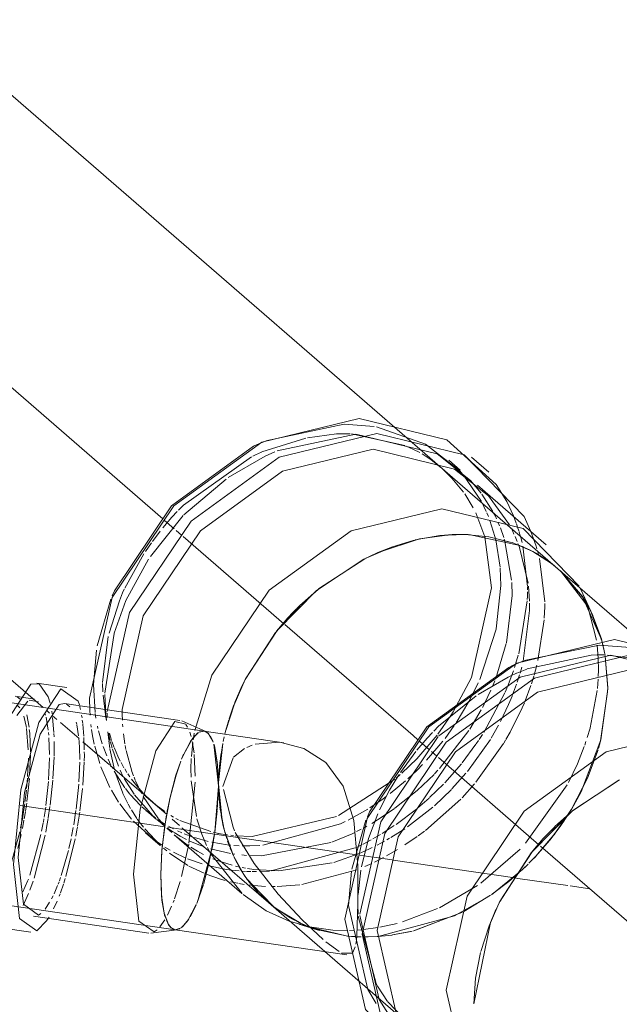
# Model space of a CAD drawing. Header units: millimetres. Extents: x -121 to 34184, y -147 to 33428.
# Tile 92 of 107: x 14142 to 14291, y 21766 to 22011. Entities that reach past the tile are written whole.
import ezdxf

# ---------------------------------------------------------------- set-up
doc = ezdxf.new("R2010")
doc.units = ezdxf.units.MM
doc.linetypes.add('ADSK_Осевая', pattern=[700, 500, -100, 0, -100])
doc.layers.add('P-PIPE-____-CNTR', color=3, linetype='ADSK_Осевая', lineweight=20)
doc.layers.add('P-PIPE-____-OTLN', color=3, linetype='Continuous', lineweight=20)

# ---------------------------------------------------------------- blocks, each defined once
blk = doc.blocks.new('ADSK_ППР_Тройник канализационный_Составной - Тройник канализационный-1734327-_3D_ копия 1')
at = {"layer": 'P-PIPE-____-OTLN', "color": 10}
for p, q in [((12179.34, 21903.54), (12190.23, 21907)), ((12190.63, 21907.08), (12197.9, 21908.02)), ((12197.9, 21908.02), (12199.3, 21908.06)), ((12199.3, 21908.06), (12201.31, 21908.03)), ((12201.58, 21908.02), (12214.91, 21905.15)), ((12215.24, 21905.01), (12217.06, 21904.19)), ((12159.81, 21890.26), (12176.72, 21902.32)), ((12221.44, 21901.56), (12223.86, 21899.66)), ((12224.14, 21899.41), (12226.57, 21897.06)), ((12226.57, 21897.06), (12229.49, 21893.52)), ((12228.54, 21898.82), (12229.26, 21898.02)), ((12231.24, 21896.43), (12233.89, 21893.28)), ((12229.8, 21893.08), (12231.89, 21889.67)), ((12158.59, 21889.04), (12159.81, 21890.26)), ((12234.13, 21890.84), (12234.58, 21889.95)), ((12234.58, 21889.95), (12235.15, 21888.72)), ((12154.65, 21884.63), (12156.95, 21887.29)), ((12156.95, 21887.29), (12158.26, 21888.7)), ((12232.52, 21888.41), (12234.57, 21883.1)), ((12235.29, 21888.39), (12235.68, 21887.46)), ((12236.97, 21888.38), (12237.41, 21887.52)), ((12237.41, 21887.52), (12237.7, 21886.9)), ((12241.9, 21887.64), (12242.61, 21885.81)), ((12236.06, 21886.48), (12237.3, 21882.53)), ((12238.14, 21885.91), (12238.47, 21885.11)), ((12242.66, 21885.66), (12243.04, 21884.58)), ((12152.09, 21881.29), (12154.03, 21883.85)), ((12234.57, 21883.09), (12234.77, 21882.43)), ((12234.77, 21882.43), (12236.48, 21869.7)), ((12237.3, 21882.52), (12237.52, 21881.64)), ((12238.65, 21884.65), (12239.48, 21882.28)), ((12241.3, 21884.63), (12241.75, 21883.74)), ((12241.75, 21883.74), (12242.04, 21883.11)), ((12242.32, 21882.5), (12242.85, 21881.24)), ((12243.04, 21884.58), (12243.3, 21883.76)), ((12243.34, 21883.6), (12243.61, 21882.71)), ((12243.73, 21882.26), (12244.05, 21880.99)), ((12150.33, 21878.77), (12151.85, 21880.96)), ((12237.52, 21881.64), (12238.6, 21874.83)), ((12239.61, 21881.86), (12239.78, 21881.25)), ((12239.78, 21881.25), (12241.45, 21871.65)), ((12243.04, 21880.77), (12243.31, 21880.05)), ((12243.31, 21880.05), (12245.53, 21870.87)), ((12244.26, 21880.06), (12245.4, 21870.07)), ((12247.27, 21881.02), (12247.57, 21880.06)), ((12247.57, 21880.06), (12247.76, 21879.39)), ((12145.19, 21869.64), (12149.96, 21878.2)), ((12247.94, 21878.74), (12248.16, 21877.93)), ((12248.37, 21877.01), (12249.7, 21866.24)), ((12238.62, 21874.57), (12238.77, 21870.26)), ((12238.77, 21870.26), (12237.58, 21859.5)), ((12241.49, 21871.06), (12241.62, 21867.78)), ((12245.62, 21870.17), (12245.9, 21866.41)), ((12241.62, 21867.78), (12240.16, 21856)), ((12245.38, 21867.55), (12245.35, 21866.77)), ((12245.4, 21868.7), (12245.38, 21867.55)), ((12245.4, 21869.92), (12245.4, 21869.25)), ((12259.27, 21868.01), (12259.88, 21866.59)), ((12141.29, 21858.41), (12143.85, 21866.51)), ((12245.33, 21866.48), (12243.21, 21853.31)), ((12245.92, 21865.87), (12245.94, 21864.04)), ((12249.71, 21865.83), (12249.72, 21864.96)), ((12259.88, 21866.59), (12260.12, 21865.99)), ((12260.33, 21865.44), (12262.54, 21856.7)), ((12245.94, 21864.04), (12244.35, 21851.49)), ((12249.72, 21864.96), (12249.58, 21862.13)), ((12249.55, 21861.74), (12248.01, 21851.64)), ((12237.57, 21859.45), (12233.54, 21846.9)), ((12139.68, 21846.18), (12141.1, 21857.59)), ((12240.13, 21855.84), (12237.49, 21847.1)), ((12262.71, 21855.41), (12262.97, 21852.24)), ((12264.02, 21856.14), (12264.24, 21855.22)), ((12264.43, 21854.36), (12264.1, 21855.8)), ((12243.11, 21852.94), (12242.19, 21849.9)), ((12245.3, 21849.52), (12261.28, 21852.98)), ((12261.28, 21852.98), (12262.77, 21853.03)), ((12262.77, 21853.03), (12264.78, 21853.01)), ((12264.33, 21854.83), (12264.58, 21853.61)), ((12264.64, 21853.3), (12264.52, 21853.91)), ((12265.33, 21852.98), (12271.27, 21852.24)), ((12247.74, 21850.49), (12247.04, 21847.94)), ((12262.97, 21852.24), (12263.04, 21849.21)), ((12265.36, 21844.66), (12264.73, 21852.77)), ((12264.74, 21852.69), (12265.36, 21844.66)), ((12241.91, 21849.09), (12240.86, 21846.21)), ((12242.72, 21848.48), (12245.2, 21849.48)), ((12243.43, 21848.07), (12242.85, 21846.24)), ((12243.97, 21849.96), (12243.54, 21848.43)), ((12263.04, 21849.21), (12262.99, 21847.6)), ((12139.75, 21843.83), (12139.68, 21845.89)), ((12233.15, 21846.02), (12231.25, 21842.16)), ((12233.09, 21843.14), (12240.61, 21847.5)), ((12237.29, 21846.6), (12236.69, 21845.12)), ((12240.83, 21846.14), (12240.49, 21845.29)), ((12242.68, 21845.74), (12241.69, 21843.05)), ((12246.99, 21847.76), (12246.38, 21845.82)), ((12262.96, 21846.96), (12262.79, 21844.61)), ((12239.78, 21843.6), (12234.53, 21833.69)), ((12236.3, 21844.22), (12234.82, 21841.11)), ((12240.33, 21844.89), (12239.83, 21843.71)), ((12246.25, 21845.4), (12244.82, 21841.56)), ((12262.74, 21844.15), (12260.99, 21834.85)), ((12263.53, 21831.45), (12265.34, 21843.91)), ((12265.34, 21843.98), (12265.36, 21844.66)), ((12265.36, 21844.66), (12265.34, 21843.91)), ((12118.35, 21840.61), (12119.11, 21839.87)), ((12140.37, 21838.07), (12139.8, 21842.99)), ((12223.3, 21835.24), (12232.65, 21842.84)), ((12230.83, 21841.38), (12227.64, 21836.11)), ((12231.25, 21842.16), (12230.83, 21841.38)), ((12234.68, 21840.83), (12234.19, 21839.9)), ((12125.33, 21838.55), (12125.49, 21838.02)), ((12127.02, 21839.01), (12127.13, 21838.32)), ((12138.02, 21837.28), (12137.84, 21838.46)), ((12226.91, 21838.8), (12226.34, 21837.91)), ((12233.88, 21839.32), (12231.03, 21834.54)), ((12120.1, 21837.8), (12120.72, 21834.95)), ((12120.86, 21838.09), (12121.39, 21834.99)), ((12125.62, 21837.48), (12126.15, 21834.25)), ((12127.25, 21837.47), (12127.58, 21833.72)), ((12133.12, 21836.3), (12133.24, 21835.76)), ((12134.46, 21837.97), (12134.56, 21837.35)), ((12134.63, 21836.78), (12134.74, 21835.92)), ((12134.76, 21835.75), (12134.99, 21832.81)), ((12136.87, 21835.06), (12136.79, 21835.72)), ((12140.62, 21836.67), (12140.39, 21837.91)), ((12140.65, 21836.81), (12140.51, 21838.05)), ((12144.7, 21835.14), (12144.66, 21835.8)), ((12226.34, 21837.91), (12223.07, 21833.25)), ((12120.76, 21834.67), (12121.18, 21829.34)), ((12121.45, 21834.46), (12121.54, 21833.5)), ((12121.54, 21833.42), (12121.72, 21828.91)), ((12126.21, 21833.68), (12126.27, 21833.02)), ((12127.59, 21833.42), (12127.62, 21832.6)), ((12133.28, 21835.57), (12133.69, 21832.88)), ((12137.21, 21832.83), (12136.96, 21834.41)), ((12138.53, 21834.71), (12138.4, 21835.31)), ((12139.13, 21832.37), (12138.67, 21834.09)), ((12141.21, 21831.77), (12140.99, 21833.89)), ((12141.6, 21831.49), (12141.16, 21833.53)), ((12141.92, 21831.74), (12141.36, 21833.55)), ((12145.22, 21830.91), (12144.87, 21833.38)), ((12161.39, 21833.74), (12161.72, 21832.67)), ((12162.38, 21832.87), (12162.49, 21833.5)), ((12165.35, 21833.94), (12164.93, 21834.06)), ((12220.45, 21832.3), (12221.73, 21833.68)), ((12222.06, 21834.02), (12223.3, 21835.24)), ((12230.82, 21834.21), (12223.51, 21824.71)), ((12225.63, 21833.24), (12224.88, 21832.23)), ((12227.18, 21835.42), (12225.63, 21833.24)), ((12238.18, 21835.5), (12236.35, 21832.3)), ((12241.06, 21833.75), (12240.05, 21831.99)), ((12260.97, 21834.78), (12260.29, 21832.49)), ((12126.32, 21832.34), (12126.5, 21828.21)), ((12127.66, 21831.42), (12127.67, 21829.15)), ((12133.75, 21832.33), (12133.91, 21830.05)), ((12135.02, 21832.42), (12135.12, 21829.35)), ((12137.61, 21830.82), (12137.21, 21832.83)), ((12139.57, 21830.91), (12139.15, 21832.29)), ((12141.48, 21829.82), (12141.23, 21831.6)), ((12142.05, 21829.76), (12141.64, 21831.31)), ((12142.55, 21829.99), (12142.02, 21831.44)), ((12161.78, 21827.69), (12162.13, 21831.17)), ((12162, 21831.45), (12162.43, 21828.65)), ((12162.23, 21831.89), (12162.37, 21832.79)), ((12167.23, 21831.29), (12167.14, 21831.54)), ((12169.7, 21831.45), (12169.95, 21832.6)), ((12217.89, 21829.31), (12220.45, 21832.3)), ((12224.37, 21831.57), (12220.31, 21826.79)), ((12236.16, 21831.99), (12230.48, 21824.02)), ((12239.45, 21830.98), (12232.56, 21821.32)), ((12233.25, 21831.72), (12232.66, 21830.85)), ((12234.2, 21833.17), (12233.42, 21831.97)), ((12239.94, 21831.79), (12239.49, 21831.05)), ((12259.95, 21831.42), (12259.64, 21830.53)), ((12263.04, 21829.68), (12263.47, 21831.19)), ((12127.67, 21829.15), (12127.65, 21827.91)), ((12133.92, 21829.92), (12133.98, 21826.96)), ((12135.13, 21828.86), (12135.14, 21828.06)), ((12138.96, 21825.95), (12137.72, 21830.31)), ((12140.71, 21827.85), (12139.82, 21830.17)), ((12142.64, 21824.41), (12141.51, 21829.6)), ((12143.61, 21825.28), (12142.11, 21829.55)), ((12143.47, 21827.82), (12142.62, 21829.8)), ((12145.49, 21829.45), (12145.29, 21830.48)), ((12146.94, 21824.1), (12145.54, 21829.23)), ((12169.17, 21828.59), (12169, 21827.4)), ((12213.8, 21823.74), (12217.64, 21829)), ((12232.59, 21830.75), (12229.16, 21826.16)), ((12121.21, 21827.29), (12121.01, 21822.74)), ((12121.72, 21828.06), (12121.51, 21823.04)), ((12126.51, 21827.36), (12126.24, 21821.89)), ((12127.64, 21827.62), (12127.34, 21822.16)), ((12133.98, 21826.27), (12133.79, 21821.44)), ((12135.08, 21826.34), (12134.74, 21820.6)), ((12135.14, 21828.06), (12135.09, 21826.58)), ((12141.76, 21825.58), (12141.07, 21827.03)), ((12144.08, 21826.58), (12143.47, 21827.82)), ((12144.99, 21824.93), (12144.27, 21826.21)), ((12161.66, 21824.59), (12161.75, 21827.24)), ((12162.48, 21828.2), (12162.72, 21822.83)), ((12228.97, 21825.92), (12224.81, 21821.19)), ((12141.48, 21820.04), (12139.25, 21825.12)), ((12142.2, 21824.71), (12141.9, 21825.3)), ((12145.25, 21819.9), (12142.55, 21824.07)), ((12144.69, 21818.61), (12142.75, 21824.02)), ((12144.83, 21822.66), (12144.05, 21824.28)), ((12145.74, 21823.72), (12145.18, 21824.61)), ((12147.38, 21822.88), (12146.98, 21824)), ((12161.68, 21822.54), (12161.66, 21824.59)), ((12168.68, 21824.15), (12168.63, 21823.48)), ((12168.73, 21824.87), (12168.68, 21824.22)), ((12168.79, 21825.57), (12168.74, 21824.95)), ((12217.93, 21824.34), (12215.62, 21822.16)), ((12219.3, 21825.73), (12217.93, 21824.34)), ((12223.13, 21824.29), (12222.27, 21823.38)), ((12230.08, 21823.53), (12226.6, 21819.64)), ((12120.98, 21822.31), (12120.77, 21819.79)), ((12121.46, 21822.24), (12121.26, 21820.05)), ((12126.21, 21821.52), (12125.59, 21815.51)), ((12127.31, 21821.81), (12126.64, 21815.64)), ((12147.5, 21818.3), (12145.05, 21822.24)), ((12146.46, 21822.66), (12145.97, 21823.38)), ((12148.51, 21820.03), (12146.88, 21822.08)), ((12147.8, 21821.83), (12147.52, 21822.54)), ((12149.37, 21818.49), (12147.88, 21821.64)), ((12162.71, 21821.29), (12161.17, 21806.11)), ((12163.02, 21812.74), (12161.72, 21821.64)), ((12212.39, 21822.08), (12198.4, 21813.06)), ((12211.1, 21819.34), (12213.43, 21823.18)), ((12215.06, 21821.66), (12211.26, 21818.53)), ((12213.76, 21823.25), (12212.7, 21822.35)), ((12222.15, 21823.25), (12217.98, 21819.28)), ((12120.72, 21819.35), (12120.37, 21816.34)), ((12121.25, 21819.98), (12120.85, 21816.55)), ((12133.75, 21820.83), (12133.09, 21814.59)), ((12134.67, 21819.77), (12134.05, 21814.15)), ((12143.65, 21816.37), (12141.86, 21819.32)), ((12146.47, 21818.36), (12145.38, 21819.72)), ((12149.81, 21818.59), (12148.67, 21819.84)), ((12150.44, 21817.95), (12149.87, 21818.52)), ((12168.94, 21814.74), (12168.56, 21820.93)), ((12208.56, 21814.4), (12211.09, 21819.33)), ((12217.92, 21819.23), (12212.4, 21814.83)), ((12224.48, 21820.85), (12221.03, 21817.48)), ((12226.48, 21819.51), (12222.24, 21815.44)), ((12232.25, 21820.94), (12229.12, 21817.44)), ((12255.28, 21820.67), (12244.92, 21806.12)), ((12120.79, 21816.09), (12120.5, 21814.14)), ((12145.93, 21816.05), (12144.74, 21818.49)), ((12149.1, 21815.55), (12146.58, 21818.23)), ((12152.2, 21812.92), (12147.59, 21818.18)), ((12153.58, 21812.22), (12149.77, 21817.77)), ((12153.04, 21815.61), (12150.52, 21817.87)), ((12209.5, 21817.22), (12206.19, 21814.97)), ((12210.25, 21817.76), (12209.5, 21817.22)), ((12220.9, 21817.35), (12218.01, 21814.85)), ((12228.81, 21817.1), (12220.03, 21809.32)), ((12120.31, 21815.91), (12120.03, 21814)), ((12120.48, 21813.98), (12120.17, 21812.17)), ((12125.54, 21815.14), (12125.16, 21812.6)), ((12126.58, 21815.26), (12126.16, 21812.45)), ((12133.05, 21814.3), (12132.5, 21810.71)), ((12134.01, 21813.88), (12133.47, 21810.4)), ((12146.91, 21812.13), (12143.95, 21815.92)), ((12146.63, 21814.79), (12146.05, 21815.81)), ((12148.24, 21812.25), (12146.85, 21814.41)), ((12150.35, 21814.42), (12149.45, 21815.22)), ((12150.45, 21814.33), (12153.13, 21812.01)), ((12152.81, 21812.47), (12150.48, 21814.31)), ((12155.14, 21814.03), (12153.04, 21815.61)), ((12205.67, 21814.64), (12200.8, 21811.87)), ((12212.33, 21814.78), (12209.27, 21812.69)), ((12217.77, 21814.64), (12212.69, 21810.82)), ((12221.81, 21815.07), (12215.53, 21810.19)), ((12252.49, 21808.88), (12256.4, 21814.69)), ((12256.32, 21814.57), (12254.23, 21811.32)), ((12120.12, 21811.87), (12119.73, 21809.8)), ((12124.91, 21811.17), (12124.52, 21809.12)), ((12125.09, 21812.18), (12124.95, 21811.38)), ((12152.12, 21807.28), (12147.36, 21811.63)), ((12148.75, 21811.54), (12148.31, 21812.15)), ((12149.84, 21810.12), (12148.82, 21811.45)), ((12154.5, 21810.92), (12153.26, 21811.95)), ((12155.18, 21810.91), (12153.38, 21812.07)), ((12154.9, 21810.72), (12153.65, 21812.13)), ((12157.31, 21812.65), (12156.69, 21813.02)), ((12158.58, 21811.96), (12157.91, 21812.31)), ((12166.61, 21809.01), (12158.92, 21811.79)), ((12164.35, 21808.41), (12163.16, 21812.18)), ((12169.17, 21813.12), (12169.36, 21812.04)), ((12205.85, 21807.34), (12208.14, 21813.46)), ((12209.26, 21812.68), (12206.66, 21811.07)), ((12254.2, 21811.27), (12253.65, 21810.48)), ((12119.08, 21808.93), (12116.77, 21800.51)), ((12132.38, 21810.08), (12131.97, 21807.89)), ((12154.11, 21805.55), (12150.19, 21809.68)), ((12150.38, 21808.7), (12153.98, 21805.58)), ((12155.12, 21810.43), (12154.52, 21810.9)), ((12156.87, 21808.78), (12155.68, 21809.91)), ((12157.29, 21808.91), (12155.85, 21809.89)), ((12156.62, 21810.08), (12156.1, 21810.37)), ((12157.36, 21809.69), (12156.62, 21810.08)), ((12159.4, 21808.72), (12158.36, 21809.2)), ((12168.56, 21808.58), (12167.17, 21808.87)), ((12169.81, 21810.01), (12170.09, 21808.92)), ((12172.11, 21803.32), (12170.14, 21808.74)), ((12204.03, 21809.61), (12202.86, 21809.01)), ((12205.46, 21810.39), (12204.75, 21809.99)), ((12212.25, 21810.51), (12209.24, 21808.57)), ((12214.86, 21809.74), (12211.36, 21807.52)), ((12219.8, 21809.14), (12218.18, 21807.95)), ((12253.65, 21810.48), (12250.97, 21806.92)), ((12119.41, 21808.27), (12118.58, 21804.79)), ((12124.35, 21808.33), (12121.57, 21798.2)), ((12125.38, 21808.12), (12122.62, 21797.42)), ((12132.88, 21807.23), (12130.55, 21797.86)), ((12131.83, 21807.22), (12131.3, 21804.85)), ((12154.48, 21805.61), (12152.55, 21806.95)), ((12157.52, 21808.2), (12163.72, 21802.83)), ((12161.18, 21805.43), (12157.52, 21808.2)), ((12160.85, 21808.13), (12159.97, 21808.48)), ((12161.72, 21807.8), (12161.07, 21808.04)), ((12162.76, 21806.06), (12161.42, 21806.64)), ((12165.95, 21806.55), (12162.51, 21807.53)), ((12165.53, 21805.57), (12164.36, 21808.37)), ((12170.65, 21805.74), (12166.83, 21806.36)), ((12169.45, 21808.42), (12168.6, 21808.57)), ((12170.79, 21808.21), (12169.64, 21808.38)), ((12170.26, 21808.33), (12170.57, 21807.32)), ((12170.8, 21806.61), (12171.34, 21805.13)), ((12172.23, 21808.03), (12171.58, 21808.11)), ((12204.09, 21800.22), (12205.83, 21807.27)), ((12206.53, 21807), (12204.52, 21805.93)), ((12208.12, 21807.9), (12206.95, 21807.23)), ((12209.85, 21806.66), (12207.97, 21805.66)), ((12208.85, 21808.34), (12208.21, 21807.95)), ((12211.06, 21807.35), (12210.38, 21806.96)), ((12217.93, 21807.76), (12214.89, 21805.7)), ((12250.85, 21806.77), (12247.46, 21802.88)), ((12247.49, 21802.9), (12251.99, 21808.22)), ((12131.17, 21804.3), (12129.4, 21798.11)), ((12155.65, 21804.21), (12154.81, 21804.92)), ((12156.47, 21804.4), (12155.16, 21805.18)), ((12160.43, 21802.44), (12157.35, 21803.91)), ((12161.13, 21805.88), (12159.34, 21797.88)), ((12163.27, 21804.15), (12161.61, 21805.15)), ((12163.88, 21805.62), (12162.76, 21806.06)), ((12164.81, 21803.33), (12163.27, 21804.15)), ((12165.04, 21805.21), (12163.88, 21805.62)), ((12166.47, 21803.67), (12165.76, 21805.07)), ((12171.52, 21803.59), (12166.49, 21804.75)), ((12171.57, 21805.64), (12170.81, 21805.72)), ((12171.43, 21804.91), (12172.14, 21803.24)), ((12173.68, 21805.5), (12172.33, 21805.58)), ((12202.54, 21804.96), (12181.63, 21799.22)), ((12204.3, 21805.81), (12202.82, 21805.09)), ((12213.09, 21804.58), (12210.34, 21802.98)), ((12243.57, 21804.68), (12233.77, 21796.18)), ((12160.88, 21800.6), (12156.3, 21803.69)), ((12164.46, 21800.97), (12160.81, 21802.28)), ((12168.23, 21801.83), (12167.11, 21802.28)), ((12169.4, 21801.41), (12168.24, 21801.83)), ((12171.89, 21800.65), (12169.51, 21801.37)), ((12172.58, 21803.42), (12171.94, 21803.52)), ((12175.51, 21803.1), (12174.29, 21803.21)), ((12203.74, 21803.68), (12197.23, 21801.36)), ((12209.6, 21802.58), (12207.33, 21801.43)), ((12246.44, 21801.81), (12245.77, 21801.13)), ((12247.44, 21802.86), (12246.44, 21801.81)), ((12164.93, 21798.64), (12161.17, 21800.44)), ((12169.24, 21799.81), (12165.86, 21800.57)), ((12170.5, 21799.6), (12169.69, 21799.73)), ((12171.76, 21799.42), (12170.5, 21799.6)), ((12173.69, 21799.22), (12171.83, 21799.41)), ((12173.42, 21800.27), (12172.76, 21800.42)), ((12173.94, 21799.77), (12175.34, 21797.58)), ((12175.28, 21799.12), (12174.38, 21799.17)), ((12175.21, 21799.91), (12174.41, 21800.06)), ((12176.57, 21799.07), (12175.5, 21799.11)), ((12177.3, 21799.58), (12175.76, 21799.81)), ((12177.98, 21799.06), (12176.9, 21799.07)), ((12181.21, 21799.19), (12178.84, 21799.08)), ((12202.95, 21799.53), (12189.27, 21795.87)), ((12203.22, 21791.09), (12203.16, 21800.75)), ((12203.25, 21793.37), (12203.96, 21799.44)), ((12206.64, 21801.1), (12204.9, 21800.33)), ((12236.41, 21793.31), (12244.18, 21799.59)), ((12245.21, 21800.58), (12244.07, 21799.49)), ((12244.28, 21799.69), (12245.59, 21800.95)), ((12122.38, 21796.69), (12121.59, 21794.47)), ((12128.84, 21796.51), (12128.63, 21795.96)), ((12129.22, 21797.59), (12128.92, 21796.74)), ((12130.38, 21797.31), (12130.03, 21796.19)), ((12158.99, 21796.6), (12157.58, 21792.32)), ((12170.19, 21796.88), (12169.28, 21797.13)), ((12173.32, 21796.16), (12171.51, 21796.55)), ((12175.55, 21797.29), (12174.92, 21798.19)), ((12176.01, 21796.65), (12178.41, 21793.77)), ((12128.47, 21795.56), (12127.6, 21793.52)), ((12129.96, 21795.96), (12129.21, 21793.79)), ((12174.9, 21795.88), (12173.59, 21796.11)), ((12176.43, 21795.67), (12175.78, 21795.75)), ((12177.34, 21795.56), (12176.59, 21795.65)), ((12180.22, 21795.35), (12177.34, 21795.56)), ((12182.62, 21795.32), (12181.68, 21795.32)), ((12188.76, 21795.8), (12183.14, 21795.33)), ((12232.96, 21795.6), (12223.54, 21790.08)), ((12121.24, 21793.59), (12119.92, 21790.61)), ((12127.37, 21793.05), (12126.98, 21792.27)), ((12128.4, 21791.74), (12127.5, 21789.79)), ((12129.11, 21793.51), (12128.88, 21792.91)), ((12157.45, 21791.96), (12157.21, 21791.36)), ((12203.16, 21791.49), (12203.2, 21792.43)), ((12236.22, 21793.18), (12229.55, 21789.15)), ((12126.51, 21791.41), (12125.36, 21789.71)), ((12156.86, 21790.49), (12155.8, 21788.21)), ((12182, 21790.46), (12186.33, 21787.53)), ((12189.09, 21786.13), (12182.41, 21790.14)), ((12203.24, 21788.43), (12203.15, 21790.82)), ((12223.03, 21789.84), (12214.33, 21786.53)), ((12155.18, 21787.09), (12153.94, 21785.32)), ((12190.56, 21785.44), (12186.09, 21786.73)), ((12186.43, 21787.47), (12190.78, 21785.41)), ((12207.74, 21771.18), (12203.27, 21787.96)), ((12229.04, 21788.89), (12217.06, 21784.32)), ((12157.7, 21784.58), (12157.55, 21784.61)), ((12190.7, 21785.44), (12189.38, 21786)), ((12196.99, 21784.51), (12190.6, 21785.43)), ((12200.57, 21784.41), (12196.99, 21784.51)), ((12202.17, 21784.46), (12201.14, 21784.42)), ((12204.04, 21784.59), (12203.11, 21784.51)), ((12208.14, 21785.11), (12204.64, 21784.64)), ((12212.95, 21786.15), (12208.63, 21785.19)), ((12200.65, 21783.02), (12202.44, 21782.87)), ((12202.55, 21782.86), (12200.7, 21783.02)), ((12202.86, 21782.84), (12203.87, 21782.8)), ((12203.98, 21782.8), (12202.92, 21782.84)), ((12208.03, 21782.88), (12205.12, 21782.78)), ((12211.75, 21783.27), (12208.22, 21782.89)), ((12216.49, 21784.18), (12211.84, 21783.28)), ((12210.58, 21766.74), (12208.1, 21770.52))]:
    blk.add_line(p, q, dxfattribs=at)
at = {"layer": 'P-PIPE-____-OTLN', "color": 9}
for p, q in [((12178.18, 21905.37), (12179.78, 21906.06)), ((12217.06, 21904.19), (12218.62, 21903.37)), ((12219.18, 21903.04), (12221.44, 21901.56)), ((12229.5, 21897.75), (12233.96, 21891.17)), ((12159.91, 21887.9), (12170.43, 21896.8)), ((12234.05, 21893.06), (12236.81, 21888.7)), ((12235.71, 21892.61), (12240.9, 21885.37)), ((12151.56, 21877.53), (12159.7, 21887.69)), ((12226.65, 21882.98), (12218.54, 21881.89)), ((12223.63, 21882.73), (12229.74, 21883.02)), ((12230.6, 21882.99), (12228.81, 21883.03)), ((12243.51, 21880.25), (12230.8, 21882.98)), ((12235.81, 21882.43), (12241.39, 21881.03)), ((12246.26, 21883.78), (12247.27, 21881.02)), ((12218.3, 21881.83), (12208.26, 21878.53)), ((12211.84, 21879.94), (12217.22, 21881.58)), ((12245.9, 21879.17), (12243.87, 21880.1)), ((12205.93, 21877.45), (12205.01, 21876.99)), ((12246.7, 21878.75), (12251.38, 21875.77)), ((12193.16, 21869.22), (12204.67, 21876.82)), ((12204.96, 21876.97), (12193.42, 21869.43)), ((12252.3, 21875.04), (12250.62, 21876.33)), ((12260.76, 21864.64), (12253.58, 21873.94)), ((12193.28, 21869.33), (12188.74, 21865.28)), ((12258.48, 21869.64), (12259.17, 21868.23)), ((12138.35, 21855.26), (12141.75, 21866.91)), ((12263.98, 21856.31), (12261.04, 21864.1)), ((12185.79, 21862.22), (12182.98, 21858.95)), ((12140.25, 21843.5), (12142.55, 21858.35)), ((12182.68, 21858.56), (12175.17, 21846.89)), ((12137.39, 21845.63), (12138.16, 21854.2)), ((12241.65, 21850.34), (12244.27, 21851.45)), ((12137.81, 21838.7), (12137.39, 21845.63)), ((12172.38, 21840.58), (12175.17, 21846.89)), ((12175.16, 21846.85), (12174.11, 21844.69)), ((12140.49, 21838.29), (12140.24, 21843.16)), ((12118.33, 21837.91), (12121.11, 21841.52)), ((12118.43, 21842.54), (12119.15, 21841.99)), ((12121.43, 21841.72), (12123.77, 21841.35)), ((12130.69, 21840.75), (12131.51, 21840.09)), ((12172.69, 21841.38), (12172.38, 21840.58)), ((12133.93, 21840.45), (12134.18, 21839.46)), ((12136.58, 21838), (12136.51, 21839.19)), ((12140.8, 21837.4), (12140.78, 21838.49)), ((12144.61, 21836.73), (12144.57, 21838.2)), ((12172.37, 21840.56), (12171.18, 21837.13)), ((12160.38, 21835.72), (12160.82, 21835.05)), ((12171.09, 21836.86), (12170.2, 21833.68)), ((12163.57, 21833.71), (12162.22, 21832.44)), ((12165.08, 21834.03), (12165.99, 21833.48)), ((12165.86, 21833.61), (12165.35, 21833.94)), ((12167.14, 21831.54), (12165.93, 21833.54)), ((12170.11, 21833.28), (12170.27, 21833.95)), ((12162.17, 21832.38), (12159.86, 21828.31)), ((12166.53, 21832.8), (12167.1, 21831.64)), ((12168.48, 21820.38), (12167.39, 21830.79)), ((12168.56, 21821.26), (12169.6, 21830.97)), ((12183.74, 21831.28), (12177.68, 21830.79)), ((12175.02, 21829.75), (12172.29, 21827.59)), ((12176.89, 21830.53), (12175.55, 21830)), ((12159.13, 21826.53), (12158.07, 21823.46)), ((12159.84, 21828.27), (12159.41, 21827.23)), ((12172.13, 21827.37), (12169.64, 21820.21)), ((12168.29, 21825.73), (12168.48, 21820.38)), ((12158.05, 21823.41), (12156.48, 21817.54)), ((12168.63, 21823.37), (12168.56, 21821.26)), ((12268.14, 21821.79), (12256.63, 21814.19)), ((12268.29, 21821.87), (12256.71, 21814.26)), ((12167.58, 21808.97), (12168.48, 21820.32)), ((12168.48, 21820.32), (12168.2, 21814.48)), ((12168.56, 21820.93), (12168.61, 21818.39)), ((12156.48, 21817.51), (12155.78, 21814.11)), ((12168.62, 21818.12), (12168.82, 21815.71)), ((12168.18, 21814.27), (12167.57, 21808.88)), ((12168.88, 21815.18), (12169.01, 21814.12)), ((12169.94, 21809.47), (12168.94, 21814.74)), ((12256.69, 21814.24), (12252.21, 21810.25)), ((12155.54, 21812.78), (12155.21, 21810.75)), ((12201.72, 21799.7), (12205.22, 21811.88)), ((12155.2, 21810.73), (12154.43, 21804.16)), ((12170.1, 21808.88), (12170.09, 21808.94)), ((12252, 21808.22), (12252.49, 21808.88)), ((12249.26, 21807.2), (12246.3, 21803.74)), ((12154.43, 21804.13), (12154.15, 21798.35)), ((12163.72, 21802.83), (12174.31, 21793.65)), ((12174.39, 21793.58), (12166.58, 21803.47)), ((12172.32, 21802.84), (12173.11, 21801.25)), ((12174.81, 21798.36), (12172.35, 21802.79)), ((12203.16, 21800.75), (12203.13, 21801.41)), ((12246.29, 21803.72), (12238.57, 21791.72)), ((12173.15, 21801.17), (12173.94, 21799.77)), ((12200.86, 21790.6), (12201.63, 21799.17)), ((12154.15, 21798.26), (12154.43, 21792.01)), ((12169.28, 21797.13), (12165.19, 21798.54)), ((12182.41, 21790.14), (12175.59, 21797.22)), ((12164.71, 21795.67), (12163.09, 21791.09)), ((12154.44, 21791.97), (12155.12, 21788.26)), ((12178.41, 21793.77), (12182, 21790.46)), ((12238.64, 21791.86), (12235.85, 21785.56)), ((12238.57, 21791.71), (12237.58, 21789.67)), ((12160.92, 21786.89), (12162.99, 21790.86)), ((12162.97, 21790.79), (12161.48, 21787.79)), ((12180.93, 21791.35), (12186.73, 21786.32)), ((12124.35, 21788.67), (12123.74, 21788.24)), ((12126.36, 21787.73), (12125.75, 21786.78)), ((12155.12, 21788.25), (12155.3, 21787.66)), ((12155.58, 21786.89), (12156.15, 21785.77)), ((12159.31, 21785.11), (12160.76, 21786.66)), ((12161.11, 21787.18), (12159.6, 21785.34)), ((12153.22, 21784.57), (12152.48, 21784.04)), ((12156.62, 21785.17), (12157.69, 21784.59)), ((12157.53, 21784.62), (12156.78, 21785.03)), ((12157.7, 21784.58), (12158.9, 21784.84)), ((12159.26, 21785.07), (12157.72, 21784.58)), ((12188.49, 21785.96), (12193.68, 21784.41)), ((12191.35, 21785.19), (12200.64, 21783.02)), ((12236.16, 21786.36), (12232.03, 21766.12)), ((12202.69, 21780.99), (12202.84, 21781.99)), ((12195.21, 21781.58), (12198.55, 21779.14)), ((12201.87, 21778.79), (12202.56, 21780.36)), ((12233.74, 21778.92), (12232.5, 21772.53)), ((12208.1, 21770.52), (12207.74, 21771.18)), ((12216.5, 21760.59), (12210.65, 21766.65))]:
    blk.add_line(p, q, dxfattribs=at)
at = {"layer": 'P-PIPE-____-OTLN', "color": 22}
for p, q in [((12235.8, 21898.49), (12231.48, 21902.24)), ((12228.66, 21898.99), (12225.81, 21901.46)), ((12250.08, 21880.42), (12232.98, 21895.24)), ((12217.42, 21881.63), (12223.63, 21882.73)), ((12228.18, 21883.02), (12226.75, 21882.98)), ((12229.93, 21883.01), (12235.81, 21882.43)), ((12204.88, 21876.92), (12211.84, 21879.94)), ((12241.56, 21880.98), (12246.7, 21878.75)), ((12251.51, 21875.67), (12252.97, 21874.47)), ((12316.45, 21819.43), (12252.99, 21874.46)), ((12183.06, 21859.04), (12193, 21869.1)), ((12261.66, 21862.82), (12259.17, 21868.23)), ((12175.27, 21847.08), (12182.93, 21858.88)), ((12130.77, 21844.91), (12123.3, 21846)), ((12122.71, 21842), (12117.92, 21842.7)), ((12158.93, 21836.7), (12130.18, 21840.91)), ((12136.51, 21839.19), (12136.46, 21842.24)), ((12170.33, 21834.16), (12172.38, 21840.58)), ((12144.57, 21838.2), (12144.56, 21839.41)), ((12165.35, 21833.94), (12159.38, 21836.57)), ((12161.57, 21831.53), (12163.37, 21833.58)), ((12164.93, 21834.06), (12163.73, 21833.8)), ((12163.85, 21833.86), (12165.08, 21834.03)), ((12184.74, 21831.16), (12164.93, 21834.06)), ((12159.7, 21827.93), (12161.53, 21831.47)), ((12157.95, 21823.07), (12159.15, 21826.57)), ((12159.34, 21827.06), (12159.66, 21827.85)), ((12156.42, 21817.26), (12157.92, 21822.97)), ((12155.23, 21810.92), (12156.4, 21817.16)), ((12154.46, 21804.47), (12155.22, 21810.82)), ((12154.16, 21798.35), (12154.45, 21804.37)), ((12154.34, 21792.98), (12154.15, 21798.26)), ((12155, 21788.72), (12154.34, 21792.91)), ((12122.45, 21787.97), (12151.19, 21783.77)), ((12114.39, 21785.05), (12121.86, 21783.96)), ((12151.66, 21783.76), (12158.14, 21784.58)), ((12157.7, 21784.58), (12200.45, 21778.34)), ((12186.73, 21786.32), (12244.4, 21736.32)), ((12235.85, 21785.56), (12233.79, 21779.13)), ((12199.16, 21778.79), (12201.87, 21778.78)), ((12232.5, 21772.53), (12232.03, 21766.12))]:
    blk.add_line(p, q, dxfattribs=at)
for points in [[(12136.46, 21842.24, 0), (12142.08, 21867.34, 0), (12157.37, 21890.09, 0), (12179.31, 21905.99, 0), (12203.56, 21911.88, 0), (12225.3, 21906.59, 0), (12237.6, 21895.47, 0)], [(12140.79, 21838.9, 0), (12146.4, 21863.59, 0), (12161.69, 21886.35, 0), (12183.64, 21902.24, 0), (12207.88, 21908.13, 0), (12229.62, 21902.85, 0), (12244.55, 21887.44, 0), (12246.26, 21883.78, 0)], [(12142.09, 21867.75, 0), (12142.62, 21868.99, 0), (12156.85, 21890.16, 0), (12177.27, 21904.95, 0), (12178.18, 21905.37, 0)], [(12144.56, 21839.41, 0), (12149.79, 21862.77, 0), (12164.03, 21883.94, 0), (12184.44, 21898.73, 0), (12207, 21904.21, 0), (12227.23, 21899.29, 0), (12235.71, 21892.61, 0)], [(12162.61, 21834.18, 0), (12166.89, 21847.95, 0), (12181.12, 21869.12, 0), (12201.54, 21883.91, 0), (12224.1, 21889.39, 0), (12244.33, 21884.47, 0), (12258.23, 21870.13, 0)], [(12208.26, 21878.53, 0), (12206.64, 21877.79, 0), (12205.93, 21877.45, 0)], [(12250.47, 21876.44, 0), (12247.49, 21878.33, 0), (12245.9, 21879.17, 0)], [(12188.73, 21865.26, 0), (12187.14, 21863.67, 0), (12185.79, 21862.22, 0)], [(12199.93, 21787.21, 0), (12205.55, 21812.31, 0), (12220.84, 21835.07, 0), (12242.78, 21850.96, 0), (12267.03, 21856.85, 0), (12288.77, 21851.57, 0), (12301.07, 21840.45, 0)], [(12204.25, 21783.46, 0), (12209.87, 21808.57, 0), (12225.16, 21831.32, 0), (12247.11, 21847.21, 0), (12271.35, 21853.1, 0), (12293.09, 21847.82, 0), (12308.02, 21832.41, 0), (12309.73, 21828.76, 0)], [(12205.56, 21812.72, 0), (12206.09, 21813.96, 0), (12220.32, 21835.13, 0), (12240.74, 21849.92, 0), (12241.65, 21850.34, 0)], [(12208.03, 21784.38, 0), (12213.26, 21807.74, 0), (12227.49, 21828.91, 0), (12247.91, 21843.7, 0), (12270.47, 21849.18, 0), (12290.7, 21844.27, 0), (12299.18, 21837.58, 0)], [(12110.02, 21801.91, 0), (12111.86, 21820.54, 0), (12116.36, 21837.27, 0), (12121.82, 21845.69, 0), (12123.88, 21845.82, 0)], [(12117.49, 21800.81, 0), (12119.33, 21819.45, 0), (12123.84, 21836.18, 0), (12129.29, 21844.6, 0), (12133.61, 21841.5, 0), (12133.9, 21840.55, 0)], [(12174.08, 21844.63, 0), (12173.55, 21843.45, 0), (12172.7, 21841.4, 0)], [(12118.65, 21802.6, 0), (12120.25, 21818.79, 0), (12124.16, 21833.32, 0), (12128.9, 21840.63, 0), (12130.18, 21840.91, 0)], [(12147.4, 21798.4, 0), (12148.99, 21814.59, 0), (12152.9, 21829.12, 0), (12157.64, 21836.43, 0), (12160.37, 21835.74, 0)], [(12225.13, 21769.56, 0), (12230.36, 21792.92, 0), (12244.59, 21814.09, 0), (12265.01, 21828.88, 0), (12287.57, 21834.36, 0), (12307.8, 21829.44, 0), (12321.69, 21815.11, 0), (12322.02, 21814.48, 0)], [(12203.13, 21801.5, 0), (12202.19, 21811.82, 0), (12199.56, 21820.35, 0), (12195.21, 21826.22, 0), (12189.75, 21829.75, 0), (12183.74, 21831.28, 0)], [(12155.78, 21814.11, 0), (12155.65, 21813.39, 0), (12155.54, 21812.8, 0)], [(12256.63, 21814.19, 0), (12246.53, 21804.02, 0), (12238.74, 21792.06, 0)], [(12252.19, 21810.23, 0), (12250.61, 21808.64, 0), (12249.26, 21807.2, 0)], [(12123.74, 21788.24, 0), (12119.99, 21790.94, 0), (12118.65, 21802.6, 0)], [(12125.75, 21786.78, 0), (12123.34, 21784.28, 0), (12119.03, 21787.38, 0), (12117.49, 21800.81, 0)], [(12152.48, 21784.04, 0), (12148.73, 21786.74, 0), (12147.4, 21798.4, 0)], [(12237.55, 21789.61, 0), (12237.02, 21788.42, 0), (12236.17, 21786.38, 0)], [(12156.78, 21785.03, 0), (12156.1, 21785.84, 0), (12155.01, 21788.67, 0)], [(12220.03, 21749.32, 0), (12205.1, 21764.73, 0), (12199.93, 21787.21, 0)], [(12226.74, 21749.13, 0), (12212.84, 21763.46, 0), (12208.03, 21784.38, 0)], [(12232.65, 21742.13, 0), (12224.35, 21745.57, 0), (12209.42, 21760.98, 0), (12204.25, 21783.46, 0)], [(12249.59, 21731.69, 0), (12243.84, 21734.3, 0), (12229.94, 21748.64, 0), (12225.13, 21769.56, 0)]]:
    blk.add_polyline3d(points, dxfattribs=at)
at = {"layer": 'P-PIPE-____-OTLN', "color": 9}
for points in [[(12180.33, 21906.29, 0), (12199.83, 21910.43, 0), (12207.29, 21909.9, 0)], [(12207.83, 21909.81, 0), (12220.06, 21905.51, 0), (12228.54, 21898.82, 0)], [(12183.12, 21903.79, 0), (12202.68, 21907.96, 0), (12222.91, 21903.04, 0), (12231.24, 21896.43, 0)], [(12170.95, 21897.16, 0), (12180.12, 21902.48, 0), (12182.57, 21903.56, 0)], [(12237.6, 21895.47, 0), (12240.23, 21891.19, 0), (12241.9, 21887.64, 0)], [(12142.56, 21858.39, 0), (12145.47, 21866.52, 0), (12151.1, 21876.82, 0)], [(12253.81, 21873.71, 0), (12259.1, 21867.45, 0), (12263.83, 21856.87, 0), (12264.02, 21856.14, 0)], [(12244.61, 21851.59, 0), (12263.3, 21855.4, 0), (12270.91, 21854.85, 0)], [(12223.38, 21832.87, 0), (12243.59, 21847.45, 0), (12266.15, 21852.93, 0), (12286.38, 21848.01, 0), (12294.71, 21841.41, 0)], [(12123.88, 21845.82, 0), (12126.13, 21842.59, 0), (12126.6, 21841.02, 0)], [(12203.72, 21788.48, 0), (12208.94, 21811.49, 0), (12223.17, 21832.66, 0)], [(12167.43, 21830.67, 0), (12167.62, 21829.97, 0), (12168.23, 21826.31, 0)], [(12169.73, 21819.53, 0), (12172.13, 21810.12, 0), (12172.5, 21809.22, 0)], [(12172.68, 21808.8, 0), (12177.39, 21801.06, 0), (12183.38, 21793.43, 0), (12189.35, 21787.02, 0), (12194.55, 21782.16, 0)], [(12163.38, 21791.8, 0), (12166.99, 21805.25, 0), (12167.52, 21808.52, 0)], [(12167.5, 21808.41, 0), (12167.41, 21807.82, 0), (12166.23, 21801.48, 0), (12164.76, 21795.82, 0)], [(12186.09, 21786.73, 0), (12180.37, 21789.33, 0), (12174.62, 21793.38, 0)], [(12207.75, 21766.23, 0), (12205.67, 21769.68, 0), (12200.86, 21790.6, 0)], [(12211.41, 21762.67, 0), (12208.52, 21767.21, 0), (12203.71, 21788.13, 0)], [(12200.7, 21783.02, 0), (12192.36, 21784.83, 0), (12191.25, 21785.23, 0)]]:
    blk.add_polyline3d(points, dxfattribs=at)
at = {"layer": 'P-PIPE-____-OTLN', "color": 10}
for points in [[(12177.07, 21902.5, 0), (12177.76, 21902.83, 0), (12179.23, 21903.49, 0)], [(12143.85, 21866.51, 0), (12144.67, 21868.49, 0), (12145.09, 21869.42, 0)], [(12236.48, 21869.7, 0), (12231.48, 21847.4, 0), (12226.91, 21838.8, 0)], [(12240.61, 21847.5, 0), (12241.23, 21847.8, 0), (12242.7, 21848.47, 0)], [(12265.34, 21843.86, 0), (12263.59, 21831.65, 0), (12258.64, 21818.73, 0), (12256.4, 21814.69, 0)], [(12241.64, 21842.92, 0), (12240.71, 21840.68, 0), (12238.67, 21836.41, 0)], [(12244.63, 21841.1, 0), (12244.1, 21839.85, 0), (12241.08, 21833.78, 0)], [(12222.89, 21833.01, 0), (12217.89, 21827.18, 0), (12214.11, 21823.56, 0)], [(12259.51, 21830.17, 0), (12257.81, 21825.86, 0), (12255.59, 21821.25, 0)], [(12256.53, 21814.91, 0), (12260.36, 21822.36, 0), (12262.95, 21829.39, 0)], [(12120.03, 21813.96, 0), (12119.72, 21812.16, 0), (12119.29, 21809.94, 0)], [(12126.13, 21812.27, 0), (12125.83, 21810.51, 0), (12125.53, 21808.92, 0)], [(12197.86, 21812.81, 0), (12176.86, 21807.82, 0), (12172.65, 21807.99, 0)], [(12200.05, 21811.5, 0), (12198.89, 21810.94, 0), (12179.59, 21805.61, 0)], [(12133.43, 21810.13, 0), (12133.3, 21809.42, 0), (12133.02, 21807.92, 0)], [(12160.54, 21807.06, 0), (12158.95, 21807.9, 0), (12157.52, 21808.76, 0)], [(12202.48, 21808.82, 0), (12201.74, 21808.46, 0), (12196.69, 21806.37, 0)], [(12196.51, 21806.31, 0), (12179.18, 21802.98, 0), (12176.17, 21803.06, 0)], [(12178.84, 21805.56, 0), (12176.33, 21805.46, 0), (12174.44, 21805.47, 0)], [(12206.77, 21805.06, 0), (12206.06, 21804.72, 0), (12203.93, 21803.76, 0)], [(12245.86, 21801.21, 0), (12246.77, 21802.14, 0), (12247.47, 21802.88, 0)], [(12196.82, 21801.24, 0), (12183.5, 21799.24, 0), (12177.3, 21799.58, 0)], [(12121.21, 21797.21, 0), (12121, 21796.65, 0), (12119.8, 21793.99, 0)], [(12243.34, 21798.82, 0), (12240.76, 21796.59, 0), (12236.67, 21793.5, 0)], [(12208.22, 21782.89, 0), (12227.28, 21788.02, 0), (12235.85, 21792.93, 0)], [(12202.84, 21781.99, 0), (12202.96, 21783.01, 0), (12203.22, 21791.09, 0)], [(12204.88, 21782.78, 0), (12205.74, 21782.79, 0), (12208.06, 21782.88, 0)]]:
    blk.add_polyline3d(points, dxfattribs=at)

msp = doc.modelspace()

# ---------------------------------------------------------------- linework, layer by layer
at = {"layer": 'P-PIPE-____-CNTR', "color": 9}
for p, q in [((13825.71, 22192.06), (14177.69, 21886.91)), ((13825.71, 22192.06), (14177.69, 21886.91)), ((14241.16, 21831.88), (14239.98, 21832.91)), ((14225.99, 21803.23), (14184.34, 21809.32))]:
    msp.add_line(p, q, dxfattribs=at)
at = {"layer": 'P-PIPE-____-CNTR', "color": 10}
for p, q in [((14178.04, 21886.6), (14180.54, 21884.44)), ((14178.04, 21886.6), (14180.54, 21884.44)), ((14181.04, 21884), (14182.37, 21882.85)), ((14181.04, 21884), (14182.37, 21882.85)), ((14182.77, 21882.5), (14207.81, 21860.79)), ((14182.77, 21882.5), (14207.81, 21860.79)), ((14208.07, 21860.56), (14239.98, 21832.91)), ((14208.07, 21860.56), (14239.98, 21832.91)), ((14244.01, 21829.41), (14241.66, 21831.45)), ((14245.84, 21827.83), (14244.51, 21828.98)), ((14271.28, 21805.76), (14246.24, 21827.47)), ((14142.19, 21815.48), (14178.17, 21810.22)), ((14142.19, 21815.48), (14178.17, 21810.22)), ((14178.96, 21810.11), (14184.34, 21809.32)), ((14178.96, 21810.11), (14184.34, 21809.32)), ((14303.45, 21777.88), (14271.68, 21805.42)), ((14229.98, 21802.65), (14226.69, 21803.13)), ((14234.75, 21801.95), (14230.15, 21802.63)), ((14265.3, 21797.49), (14234.98, 21801.92)), ((14266.06, 21797.38), (14265.3, 21797.49)), ((14278.47, 21795.57), (14266.06, 21797.38)), ((14283.97, 21794.76), (14279.05, 21795.48))]:
    msp.add_line(p, q, dxfattribs=at)
at = {"layer": 'P-PIPE-____-OTLN', "color": 22}
for p, q in [((14276.01, 21874.46), (13861.74, 22233.62)), ((13789.68, 22150.51), (14147.95, 21839.89)), ((14187.95, 21834.06), (13685.79, 21907.45)), ((14249.82, 21882.98), (14246.7, 21882.74)), ((14251.75, 21883.03), (14249.83, 21882.98)), ((14252.76, 21883.02), (14251.75, 21883.03)), ((14264.4, 21881.04), (14258.83, 21882.43)), ((14240.24, 21881.58), (14234.8, 21879.92)), ((14271.74, 21877.6), (14269.72, 21878.75)), ((14216, 21869.08), (14211.71, 21865.22)), ((14211.71, 21865.22), (14208.85, 21862.26)), ((13678.56, 21857.97), (14180.72, 21784.58)), ((14197.09, 21844.6), (14195.74, 21841.46)), ((14195.74, 21841.45), (14195.4, 21840.58)), ((14186.42, 21833.6), (14184.58, 21831.51)), ((14188.12, 21834.02), (14186.87, 21833.86)), ((14193.29, 21833.95), (14193.13, 21833.28)), ((14269.56, 21804.03), (14279.47, 21814.05)), ((14261.77, 21792.06), (14269.41, 21803.84)), ((14258.87, 21785.56), (14261.66, 21791.86)), ((14179.8, 21785.03), (14180.55, 21784.62)), ((14255.52, 21772.53), (14256.76, 21778.92))]:
    msp.add_line(p, q, dxfattribs=at)
at = {"layer": 'P-PIPE-____-OTLN', "color": 9}
for p, q in [((14246.7, 21882.74), (14240.45, 21881.63)), ((14258.83, 21882.43), (14252.96, 21883.01)), ((14234.8, 21879.92), (14231.21, 21878.5)), ((14268.96, 21879.15), (14264.59, 21880.97)), ((14228.97, 21877.46), (14227.89, 21876.92)), ((14231.21, 21878.49), (14228.97, 21877.46)), ((14269.72, 21878.75), (14268.96, 21879.15)), ((14227.7, 21876.82), (14216.17, 21869.21)), ((14284.59, 21863.01), (14283.23, 21865.63)), ((14195.4, 21840.58), (14193.35, 21834.16)), ((14189.01, 21833.48), (14188.12, 21834.02)), ((14190.12, 21831.63), (14189.57, 21832.77)), ((14192.62, 21830.97), (14191.87, 21826.06)), ((14192.97, 21832.6), (14192.72, 21831.45)), ((14191.67, 21823.59), (14191.58, 21821.26)), ((14279.63, 21814.18), (14291.17, 21821.8)), ((14191.22, 21814.48), (14191.5, 21820.29)), ((14191.58, 21820.95), (14192.44, 21811.76)), ((14190.59, 21808.88), (14191.19, 21814.17)), ((14182.44, 21809.99), (14203.95, 21791.35)), ((14197.93, 21798.21), (14198.56, 21797.3)), ((14198.63, 21797.2), (14205.57, 21790.03)), ((14186.11, 21791.08), (14187.71, 21795.59)), ((14184.51, 21787.8), (14185.96, 21790.72)), ((14182.61, 21785.34), (14184.1, 21787.13)), ((14179.12, 21785.85), (14179.8, 21785.03)), ((14180.74, 21784.58), (14182.25, 21785.05)), ((14256.82, 21779.13), (14258.87, 21785.56)), ((14255.05, 21766.12), (14255.52, 21772.53))]:
    msp.add_line(p, q, dxfattribs=at)
at = {"layer": 'P-PIPE-____-OTLN', "color": 10}
for p, q in [((14287.26, 21855.23), (14287.04, 21856.15)), ((14287.6, 21853.62), (14287.34, 21854.85)), ((14288.38, 21844.86), (14287.76, 21852.69)), ((14288.36, 21843.93), (14288.38, 21844.86)), ((14148.89, 21839.08), (14149.53, 21838.53)), ((14150.19, 21837.96), (14151.32, 21836.97)), ((14152.25, 21836.17), (14156.85, 21832.18)), ((14157.78, 21831.37), (14164.38, 21825.65)), ((14191.87, 21826.03), (14191.67, 21823.59)), ((14164.62, 21825.45), (14172.86, 21818.3)), ((14172.98, 21818.2), (14178.48, 21813.43)), ((14277.27, 21811.34), (14279.35, 21814.58)), ((14180.01, 21812.1), (14181.86, 21810.5)), ((14192.44, 21811.76), (14192.74, 21810.36)), ((14276.68, 21810.5), (14277.24, 21811.3)), ((14192.78, 21810.23), (14192.97, 21809.46)), ((14274.03, 21806.96), (14276.68, 21810.5)), ((14270.48, 21802.88), (14274.02, 21806.94)), ((14195.36, 21802.8), (14197.84, 21798.34)), ((14268.79, 21801.13), (14269.46, 21801.81)), ((14269.46, 21801.81), (14270.46, 21802.86)), ((14267.08, 21799.48), (14268.25, 21800.59)), ((14252.55, 21789.14), (14259.24, 21793.18)), ((14205.57, 21790.03), (14212.06, 21786.15)), ((14240.11, 21784.33), (14252.25, 21788.99)), ((14180.55, 21784.62), (14180.72, 21784.58)), ((14212.42, 21785.99), (14213.65, 21785.47)), ((14234.8, 21783.28), (14239.72, 21784.23)), ((14223.72, 21783.02), (14225.56, 21782.86)), ((14225.93, 21782.84), (14227.04, 21782.8)), ((14228.2, 21782.78), (14231.03, 21782.88)), ((14231.21, 21782.89), (14234.7, 21783.26))]:
    msp.add_line(p, q, dxfattribs=at)
at = {"layer": 'P-PIPE-____-OTLN', "color": 22}
for points in [[(14275.99, 21874.47, 0), (14274.39, 21875.78, 0), (14271.74, 21877.6, 0)], [(14208.85, 21862.26, 0), (14205.94, 21858.87, 0), (14198.19, 21846.88, 0), (14197.09, 21844.6, 0)], [(14184.58, 21831.51, 0), (14182.71, 21827.92, 0), (14182.36, 21827.06, 0)], [(14182.16, 21826.56, 0), (14180.96, 21823.06, 0), (14179.44, 21817.26, 0), (14178.25, 21810.92, 0), (14177.48, 21804.47, 0), (14177.18, 21798.36, 0)], [(14177.17, 21798.25, 0), (14177.36, 21792.99, 0), (14178.01, 21788.73, 0), (14179.1, 21785.88, 0)]]:
    msp.add_polyline3d(points, dxfattribs=at)
at = {"layer": 'P-PIPE-____-OTLN', "color": 9}
for points in [[(14283.23, 21865.63, 0), (14282.02, 21867.6, 0), (14276.85, 21873.69, 0)], [(14287.04, 21856.15, 0), (14286.8, 21857.05, 0), (14284.59, 21863.01, 0)], [(14191.5, 21820.32, 0), (14191.31, 21825.66, 0), (14190.66, 21829.91, 0), (14190.45, 21830.68, 0)], [(14193.12, 21808.87, 0), (14193.16, 21808.76, 0), (14195.26, 21803.02, 0)], [(14187.78, 21795.82, 0), (14189.23, 21801.38, 0), (14190.42, 21807.72, 0), (14190.52, 21808.41, 0)], [(14213.65, 21785.47, 0), (14215.55, 21784.77, 0), (14223.72, 21783.02, 0)]]:
    msp.add_polyline3d(points, dxfattribs=at)
at = {"layer": 'P-PIPE-____-OTLN', "color": 10}
for points in [[(14279.42, 21814.7, 0), (14281.76, 21818.93, 0), (14286.66, 21831.86, 0), (14288.36, 21843.87, 0)], [(14259.69, 21793.49, 0), (14263.95, 21796.73, 0), (14266.36, 21798.82, 0)]]:
    msp.add_polyline3d(points, dxfattribs=at)

# ---------------------------------------------------------------- block references
at = {"layer": 'P-PIPE-____-OTLN', "color": 9}
msp.add_blockref('ADSK_ППР_Тройник канализационный_Составной - Тройник канализационный-1734327-_3D_ копия 1', (2023.02, 0), dxfattribs=at)

doc.saveas('drawing.dxf')
